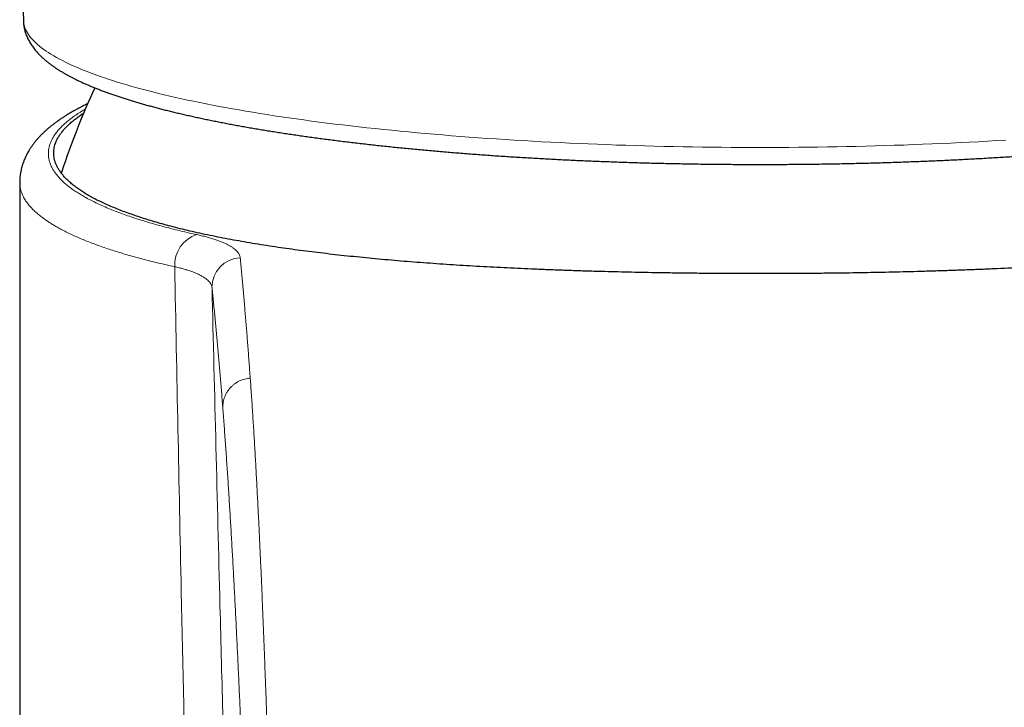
# Model space of a CAD drawing. Header units: millimetres. Extents: x 8 to 727, y 12 to 719.
# Tile 18 of 73: x 319 to 352, y 626 to 650. Entities that reach past the tile are written whole.
import ezdxf

# ---------------------------------------------------------------- set-up
doc = ezdxf.new("R2010")
doc.units = ezdxf.units.MM

msp = doc.modelspace()

# ---------------------------------------------------------------- linework, layer by layer
at = {"color": 7, "linetype": 'Continuous', "lineweight": 30}
for p, q in [((320.104, 644.549), (320.104, 644.548)), ((318.682, 644.18), (318.682, 522.485))]:
    msp.add_line(p, q, dxfattribs=at)
at = {"color": 252, "linetype": 'Continuous', "lineweight": 0, "flags": 128}
for points in [[(318.805, 649.674), (318.808, 649.623), (318.814, 649.566), (318.825, 649.51), (318.839, 649.453), (318.859, 649.397), (318.882, 649.34), (318.91, 649.284), (318.942, 649.228), (318.978, 649.171), (319.018, 649.115), (319.063, 649.059), (319.112, 649.003), (319.165, 648.948), (319.222, 648.892), (319.283, 648.836), (319.349, 648.781), (319.419, 648.726), (319.493, 648.671), (319.571, 648.616), (319.653, 648.561), (319.739, 648.507), (319.83, 648.452), (319.924, 648.398), (320.023, 648.344), (320.126, 648.291), (320.232, 648.237), (320.343, 648.184), (320.458, 648.131), (320.576, 648.078), (320.699, 648.026), (320.826, 647.974), (320.956, 647.922), (321.09, 647.871), (321.229, 647.819), (321.371, 647.769), (321.517, 647.718), (321.666, 647.668), (321.82, 647.618), (321.977, 647.568), (322.138, 647.519), (322.303, 647.47), (322.471, 647.422), (322.643, 647.374), (322.819, 647.326), (322.998, 647.279), (323.181, 647.232), (323.367, 647.186), (323.556, 647.14), (323.749, 647.094), (323.946, 647.049), (324.146, 647.005), (324.349, 646.961), (324.556, 646.917), (324.766, 646.874), (324.979, 646.831), (325.195, 646.789), (325.415, 646.747), (325.637, 646.706), (325.863, 646.665), (326.092, 646.625), (326.323, 646.585), (326.558, 646.546), (326.796, 646.507), (327.036, 646.469), (327.28, 646.431), (327.526, 646.394), (327.775, 646.358), (328.027, 646.322), (328.281, 646.287), (328.538, 646.252), (328.798, 646.218), (329.06, 646.184), (329.325, 646.151), (329.592, 646.119), (329.861, 646.087), (330.133, 646.056), (330.407, 646.026), (330.684, 645.996), (330.963, 645.967), (331.244, 645.938), (331.527, 645.91), (331.812, 645.883), (332.099, 645.856), (332.388, 645.83), (332.679, 645.805), (332.972, 645.78), (333.267, 645.756), (333.564, 645.733), (333.862, 645.71), (334.162, 645.688), (334.464, 645.667), (334.767, 645.646), (335.072, 645.626), (335.378, 645.607), (335.686, 645.589), (335.995, 645.571), (336.305, 645.554), (336.617, 645.537), (336.929, 645.522), (337.243, 645.507), (337.558, 645.492), (337.875, 645.479), (338.192, 645.466), (338.51, 645.454), (338.829, 645.442), (339.148, 645.432), (339.469, 645.422), (339.79, 645.413), (340.112, 645.404), (340.435, 645.396), (340.758, 645.389), (341.082, 645.383), (341.406, 645.377), (341.73, 645.373), (342.055, 645.369), (342.38, 645.365), (342.705, 645.363), (343.031, 645.361), (343.356, 645.36), (343.682, 645.359)], [(343.682, 645.359), (344.007, 645.36), (344.333, 645.361), (344.659, 645.363), (344.984, 645.365), (345.309, 645.369), (345.634, 645.373), (345.958, 645.377), (346.282, 645.383), (346.606, 645.389), (346.929, 645.396), (347.251, 645.404), (347.573, 645.413), (347.895, 645.422), (348.215, 645.432), (348.535, 645.442), (348.854, 645.454), (349.172, 645.466), (349.489, 645.479), (349.805, 645.492), (350.12, 645.507), (350.434, 645.522), (350.747, 645.537), (351.059, 645.554), (351.369, 645.571), (351.678, 645.589), (351.986, 645.607)], [(320.104, 644.548), (320.098, 644.531), (320.087, 644.49)]]:
    msp.add_lwpolyline(points, dxfattribs=at)
at = {"color": 7, "linetype": 'Continuous', "lineweight": 30}
msp.add_arc((343.682, 636.859), 24.8, 154.9183, 161.9385, dxfattribs=at)
at = {"color": 252, "linetype": 'Continuous', "lineweight": 0}
for centre, radius, start, end in [((324.986, 641.395), 1.071, 107.6237, 183.4114), ((326.168, 640.64), 0.993, 92.3882, 180.6857)]:
    msp.add_arc(centre, radius, start, end, dxfattribs=at)
at = {"color": 7, "linetype": 'Continuous', "lineweight": 30}
for points, knots in [([(318.69, 675.605), (318.692, 674.719), (318.696, 672.531), (318.705, 669.039), (318.719, 665.131), (318.736, 661.222), (318.756, 657.313), (318.779, 653.464), (318.797, 650.917), (318.805, 649.674)], [0, 0, 0, 0, 0.102449, 0.253184, 0.403919, 0.554654, 0.705388, 0.856123, 1, 1, 1, 1]), ([(318.806, 649.674), (318.806, 649.656), (318.806, 649.615), (318.811, 649.552), (318.819, 649.486), (318.829, 649.419), (318.843, 649.353), (318.86, 649.288), (318.88, 649.222), (318.903, 649.158), (318.93, 649.093), (318.959, 649.029), (318.991, 648.965), (319.027, 648.902), (319.066, 648.838), (319.109, 648.775), (319.155, 648.712), (319.204, 648.649), (319.257, 648.587), (319.314, 648.524), (319.375, 648.462), (319.44, 648.399), (319.509, 648.338), (319.581, 648.276), (319.657, 648.215), (319.737, 648.155), (319.82, 648.096), (319.906, 648.037), (319.996, 647.979), (320.088, 647.922), (320.183, 647.866), (320.281, 647.811), (320.382, 647.756), (320.485, 647.703), (320.591, 647.65), (320.7, 647.598), (320.811, 647.547), (320.924, 647.496), (321.04, 647.446), (321.159, 647.397), (321.28, 647.348), (321.404, 647.3), (321.53, 647.252), (321.659, 647.205), (321.79, 647.158), (321.924, 647.112), (322.06, 647.066), (322.199, 647.021), (322.341, 646.976), (322.484, 646.932), (322.631, 646.888), (322.779, 646.845), (322.931, 646.802), (323.084, 646.759), (323.241, 646.717), (323.399, 646.675), (323.56, 646.634), (323.724, 646.593), (323.89, 646.552), (324.058, 646.512), (324.229, 646.472), (324.402, 646.433), (324.577, 646.394), (324.755, 646.356), (324.935, 646.317), (325.117, 646.28), (325.302, 646.242), (325.488, 646.206), (325.677, 646.169), (325.869, 646.133), (326.062, 646.097), (326.258, 646.062), (326.456, 646.027), (326.656, 645.993), (326.858, 645.959), (327.062, 645.926), (327.268, 645.893), (327.476, 645.86), (327.687, 645.828), (327.899, 645.796), (328.113, 645.765), (328.329, 645.734), (328.547, 645.703), (328.768, 645.673), (328.989, 645.644), (329.213, 645.615), (329.439, 645.586), (329.666, 645.558), (329.895, 645.53), (330.126, 645.503), (330.358, 645.476), (330.593, 645.45), (330.828, 645.424), (331.066, 645.399), (331.305, 645.374), (331.546, 645.349), (331.788, 645.326), (332.031, 645.302), (332.276, 645.279), (332.523, 645.257), (332.771, 645.235), (333.02, 645.213), (333.271, 645.192), (333.523, 645.172), (333.776, 645.152), (334.031, 645.133), (334.287, 645.114), (334.543, 645.095), (334.802, 645.077), (335.061, 645.06), (335.321, 645.043), (335.583, 645.027), (335.845, 645.011), (336.108, 644.996), (336.373, 644.981), (336.638, 644.967), (336.904, 644.953), (337.171, 644.94), (337.439, 644.927), (337.708, 644.915), (337.977, 644.904), (338.247, 644.893), (338.518, 644.882), (338.79, 644.872), (339.062, 644.863), (339.335, 644.854), (339.608, 644.845), (339.882, 644.838), (340.156, 644.83), (340.431, 644.824), (340.706, 644.817), (340.981, 644.812), (341.257, 644.807), (341.533, 644.802), (341.81, 644.798), (342.086, 644.795), (342.363, 644.792), (342.64, 644.79), (342.917, 644.788), (343.195, 644.787), (343.472, 644.786), (343.749, 644.786), (344.027, 644.786), (344.304, 644.787), (344.581, 644.789), (344.858, 644.791), (345.135, 644.793), (345.412, 644.796), (345.688, 644.8), (345.965, 644.804), (346.241, 644.809), (346.516, 644.814), (346.792, 644.82), (347.067, 644.827), (347.341, 644.834), (347.615, 644.841), (347.889, 644.849), (348.162, 644.858), (348.434, 644.867), (348.706, 644.877), (348.977, 644.887), (349.247, 644.898), (349.517, 644.909), (349.786, 644.921), (350.055, 644.933), (350.322, 644.946), (350.589, 644.96), (350.854, 644.974), (351.119, 644.988), (351.383, 645.003), (351.646, 645.019), (351.908, 645.035), (352.169, 645.051), (352.429, 645.068), (352.687, 645.086), (352.945, 645.104), (353.201, 645.123), (353.456, 645.142), (353.71, 645.162), (353.963, 645.182), (354.214, 645.203), (354.464, 645.224), (354.713, 645.245), (354.96, 645.268), (355.206, 645.29), (355.45, 645.313), (355.693, 645.337), (355.934, 645.361), (356.174, 645.386), (356.412, 645.411), (356.649, 645.436), (356.884, 645.462), (357.117, 645.489), (357.349, 645.516), (357.579, 645.543), (357.807, 645.571), (358.034, 645.6), (358.258, 645.629), (358.481, 645.658), (358.702, 645.688), (358.921, 645.718), (359.138, 645.748), (359.353, 645.78), (359.566, 645.811), (359.778, 645.843), (359.987, 645.875), (360.194, 645.908), (360.399, 645.942), (360.602, 645.975), (360.803, 646.009), (361.002, 646.044), (361.199, 646.079), (361.393, 646.114), (361.585, 646.15), (361.776, 646.186), (361.963, 646.223), (362.149, 646.26), (362.332, 646.297), (362.513, 646.335), (362.692, 646.373), (362.869, 646.412), (363.043, 646.451), (363.214, 646.491), (363.384, 646.531), (363.551, 646.571), (363.715, 646.611), (363.877, 646.653), (364.037, 646.694), (364.194, 646.736), (364.349, 646.778), (364.501, 646.821), (364.651, 646.864), (364.798, 646.908), (364.943, 646.951), (365.085, 646.996), (365.225, 647.041), (365.363, 647.086), (365.497, 647.132), (365.63, 647.178), (365.759, 647.225), (365.886, 647.272), (366.011, 647.32), (366.133, 647.368), (366.253, 647.417), (366.37, 647.466), (366.484, 647.516), (366.596, 647.567), (366.706, 647.618), (366.813, 647.67), (366.917, 647.723), (367.019, 647.776), (367.118, 647.831), (367.215, 647.886), (367.308, 647.942), (367.4, 647.999), (367.488, 648.058), (367.574, 648.117), (367.657, 648.177), (367.736, 648.239), (367.812, 648.301), (367.885, 648.364), (367.955, 648.429), (368.02, 648.493), (368.082, 648.559), (368.139, 648.625), (368.193, 648.691), (368.242, 648.757), (368.288, 648.824), (368.33, 648.89), (368.368, 648.957), (368.402, 649.024), (368.433, 649.091), (368.46, 649.158), (368.484, 649.225), (368.505, 649.292), (368.522, 649.36), (368.536, 649.427), (368.546, 649.495), (368.554, 649.562), (368.558, 649.622), (368.558, 649.659), (368.558, 649.674)], [0, 0, 0, 0, 0.002174, 0.00485, 0.007531, 0.010223, 0.012931, 0.015663, 0.018423, 0.02122, 0.024059, 0.026948, 0.029891, 0.032897, 0.035972, 0.03912, 0.042347, 0.045657, 0.049051, 0.05253, 0.056091, 0.059729, 0.063437, 0.067205, 0.071023, 0.074879, 0.078763, 0.082663, 0.086573, 0.090484, 0.09439, 0.098289, 0.102177, 0.106053, 0.109917, 0.113768, 0.117606, 0.121432, 0.125245, 0.129047, 0.132838, 0.136619, 0.14039, 0.144151, 0.147904, 0.151649, 0.155386, 0.159116, 0.16284, 0.166557, 0.170269, 0.173975, 0.177676, 0.181372, 0.185064, 0.188751, 0.192435, 0.196115, 0.199791, 0.203464, 0.207134, 0.210801, 0.214466, 0.218128, 0.221787, 0.225444, 0.229099, 0.232752, 0.236403, 0.240052, 0.2437, 0.247345, 0.25099, 0.254632, 0.258274, 0.261914, 0.265552, 0.26919, 0.272826, 0.276461, 0.280096, 0.283729, 0.287361, 0.290992, 0.294623, 0.298253, 0.301882, 0.30551, 0.309137, 0.312764, 0.31639, 0.320015, 0.32364, 0.327265, 0.330888, 0.334512, 0.338134, 0.341757, 0.345378, 0.349, 0.352621, 0.356241, 0.359861, 0.363481, 0.367101, 0.37072, 0.374338, 0.377957, 0.381575, 0.385193, 0.388811, 0.392428, 0.396045, 0.399662, 0.403279, 0.406895, 0.410511, 0.414127, 0.417743, 0.421359, 0.424974, 0.42859, 0.432205, 0.43582, 0.439435, 0.44305, 0.446665, 0.450279, 0.453894, 0.457508, 0.461123, 0.464737, 0.468351, 0.471965, 0.475579, 0.479194, 0.482808, 0.486422, 0.490035, 0.493649, 0.497263, 0.500877, 0.504491, 0.508105, 0.511719, 0.515333, 0.518947, 0.522561, 0.526175, 0.529789, 0.533403, 0.537017, 0.540631, 0.544246, 0.54786, 0.551475, 0.555089, 0.558704, 0.562318, 0.565933, 0.569548, 0.573163, 0.576779, 0.580394, 0.58401, 0.587625, 0.591241, 0.594857, 0.598474, 0.60209, 0.605707, 0.609324, 0.612941, 0.616558, 0.620176, 0.623794, 0.627412, 0.631031, 0.634649, 0.638268, 0.641888, 0.645508, 0.649128, 0.652748, 0.656369, 0.659991, 0.663613, 0.667235, 0.670858, 0.674481, 0.678105, 0.681729, 0.685354, 0.688979, 0.692605, 0.696232, 0.69986, 0.703488, 0.707117, 0.710746, 0.714377, 0.718008, 0.72164, 0.725273, 0.728907, 0.732543, 0.736179, 0.739816, 0.743455, 0.747095, 0.750736, 0.754378, 0.758022, 0.761668, 0.765315, 0.768964, 0.772614, 0.776267, 0.779922, 0.783578, 0.787237, 0.790899, 0.794563, 0.798229, 0.801898, 0.805571, 0.809246, 0.812925, 0.816608, 0.820294, 0.823985, 0.82768, 0.831379, 0.835084, 0.838794, 0.842509, 0.846231, 0.849958, 0.853693, 0.857435, 0.861185, 0.864944, 0.868711, 0.872488, 0.876275, 0.880073, 0.883882, 0.887703, 0.891537, 0.895383, 0.899242, 0.903114, 0.906999, 0.910895, 0.914801, 0.918714, 0.922631, 0.926544, 0.930446, 0.934327, 0.938176, 0.941982, 0.945731, 0.949414, 0.953019, 0.95654, 0.959972, 0.963316, 0.966571, 0.969742, 0.972834, 0.975853, 0.978807, 0.981701, 0.984545, 0.987344, 0.990106, 0.992839, 0.995547, 0.998239, 1, 1, 1, 1]), ([(320.979, 646.836), (320.965, 646.83), (320.911, 646.804), (320.818, 646.757), (320.702, 646.697), (320.589, 646.637), (320.478, 646.575), (320.369, 646.512), (320.263, 646.447), (320.16, 646.382), (320.059, 646.315), (319.962, 646.247), (319.868, 646.179), (319.776, 646.109), (319.688, 646.037), (319.603, 645.965), (319.522, 645.892), (319.445, 645.818), (319.371, 645.744), (319.302, 645.669), (319.236, 645.593), (319.175, 645.518), (319.118, 645.442), (319.064, 645.365), (319.014, 645.289), (318.968, 645.212), (318.926, 645.135), (318.887, 645.058), (318.851, 644.981), (318.82, 644.903), (318.791, 644.826), (318.766, 644.748), (318.744, 644.67), (318.726, 644.592), (318.71, 644.514), (318.698, 644.435), (318.689, 644.357), (318.684, 644.279), (318.682, 644.22), (318.682, 644.187), (318.682, 644.18)], [0, 0, 0, 0, 0.010457, 0.041631, 0.072871, 0.104081, 0.13532, 0.166714, 0.198239, 0.229865, 0.261553, 0.293241, 0.324099, 0.355659, 0.386965, 0.417949, 0.448545, 0.478686, 0.508315, 0.537384, 0.565861, 0.593726, 0.620976, 0.64762, 0.673679, 0.69918, 0.72416, 0.748658, 0.772736, 0.795855, 0.818952, 0.841713, 0.864169, 0.886351, 0.908292, 0.930024, 0.951578, 0.972986, 0.994279, 1, 1, 1, 1]), ([(343.682, 641.098), (343.544, 641.098), (343.267, 641.098), (342.852, 641.1), (342.392, 641.102), (341.886, 641.105), (341.335, 641.111), (340.785, 641.118), (340.269, 641.126), (339.786, 641.134), (339.337, 641.143), (338.89, 641.154), (338.425, 641.166), (337.941, 641.179), (337.441, 641.195), (336.944, 641.212), (336.45, 641.231), (335.966, 641.251), (335.491, 641.272), (335.027, 641.295), (334.566, 641.319), (334.11, 641.344), (333.656, 641.371), (333.205, 641.4), (332.758, 641.43), (332.315, 641.462), (331.878, 641.496), (331.443, 641.531), (331.012, 641.569), (330.583, 641.608), (330.161, 641.65), (329.745, 641.693), (329.335, 641.737), (328.933, 641.784), (328.54, 641.832), (328.155, 641.881), (327.777, 641.932), (327.397, 641.987), (327.016, 642.044), (326.634, 642.105), (326.261, 642.168), (325.896, 642.233), (325.541, 642.3), (325.191, 642.37), (324.847, 642.442), (324.509, 642.518), (324.181, 642.596), (323.864, 642.675), (323.569, 642.754), (323.297, 642.831), (323.044, 642.906), (322.8, 642.983), (322.565, 643.061), (322.339, 643.141), (322.121, 643.222), (321.912, 643.305), (321.713, 643.389), (321.523, 643.475), (321.342, 643.562), (321.17, 643.651), (321.008, 643.741), (320.855, 643.832), (320.713, 643.925), (320.581, 644.018), (320.461, 644.112), (320.351, 644.206), (320.252, 644.3), (320.163, 644.396), (320.085, 644.492), (320.016, 644.589), (319.959, 644.686), (319.911, 644.785), (319.875, 644.884), (319.85, 644.981), (319.835, 645.075), (319.83, 645.168), (319.835, 645.26), (319.848, 645.352), (319.87, 645.439), (319.897, 645.52), (319.929, 645.596), (319.971, 645.679), (320.025, 645.769), (320.095, 645.867), (320.175, 645.964), (320.265, 646.061), (320.368, 646.16), (320.485, 646.262), (320.618, 646.365), (320.737, 646.45), (320.815, 646.501), (320.842, 646.518)], [0, 0, 0, 0, 0.009338, 0.018676, 0.028014, 0.04046, 0.05291, 0.06536, 0.077807, 0.088066, 0.098327, 0.108588, 0.118847, 0.130476, 0.14211, 0.153744, 0.165378, 0.177007, 0.188175, 0.199348, 0.210521, 0.221693, 0.232861, 0.244126, 0.255395, 0.266665, 0.277934, 0.289199, 0.30065, 0.312105, 0.323563, 0.335021, 0.346477, 0.357927, 0.369239, 0.380553, 0.391867, 0.403178, 0.415321, 0.427469, 0.439621, 0.451773, 0.463922, 0.476064, 0.488663, 0.501266, 0.513872, 0.526475, 0.539074, 0.550218, 0.561365, 0.572513, 0.58366, 0.594804, 0.606043, 0.617287, 0.628532, 0.639775, 0.651015, 0.662439, 0.673868, 0.6853, 0.696733, 0.708162, 0.719586, 0.730881, 0.742179, 0.753478, 0.764776, 0.776071, 0.787517, 0.798967, 0.810416, 0.821863, 0.832439, 0.843019, 0.8536, 0.864179, 0.874756, 0.883423, 0.89209, 0.900756, 0.912051, 0.923349, 0.934648, 0.945946, 0.957241, 0.969458, 0.981676, 0.993893, 1, 1, 1, 1]), ([(367.531, 645.17), (367.53, 645.143), (367.53, 645.079), (367.515, 644.987), (367.491, 644.893), (367.46, 644.806), (367.421, 644.719), (367.372, 644.629), (367.312, 644.537), (367.24, 644.442), (367.158, 644.348), (367.066, 644.255), (366.963, 644.162), (366.85, 644.069), (366.727, 643.978), (366.593, 643.886), (366.448, 643.795), (366.292, 643.705), (366.126, 643.615), (365.949, 643.526), (365.76, 643.438), (365.559, 643.35), (365.347, 643.263), (365.122, 643.177), (364.881, 643.09), (364.625, 643.003), (364.358, 642.918), (364.079, 642.834), (363.789, 642.752), (363.502, 642.676), (363.22, 642.605), (362.945, 642.539), (362.662, 642.475), (362.372, 642.412), (362.073, 642.35), (361.767, 642.289), (361.451, 642.23), (361.129, 642.173), (360.8, 642.117), (360.447, 642.06), (360.071, 642.002), (359.67, 641.944), (359.26, 641.888), (358.842, 641.834), (358.414, 641.782), (357.999, 641.734), (357.597, 641.69), (357.21, 641.65), (356.818, 641.612), (356.421, 641.575), (356.018, 641.54), (355.608, 641.506), (355.192, 641.473), (354.772, 641.442), (354.347, 641.412), (353.909, 641.384), (353.458, 641.356), (352.993, 641.329), (352.525, 641.304), (352.052, 641.281), (351.573, 641.259), (351.09, 641.238), (350.601, 641.219), (350.108, 641.201), (349.613, 641.185), (349.122, 641.171), (348.636, 641.158), (348.154, 641.146), (347.671, 641.136), (347.185, 641.127), (346.699, 641.119), (346.206, 641.113), (345.707, 641.107), (345.201, 641.103), (344.695, 641.1), (344.189, 641.099), (343.851, 641.098), (343.682, 641.098)], [0, 0, 0, 0, 0.011232, 0.025828, 0.037786, 0.049747, 0.061707, 0.073666, 0.086822, 0.099982, 0.113141, 0.126298, 0.139546, 0.152796, 0.166047, 0.179295, 0.192793, 0.206295, 0.219797, 0.233295, 0.247103, 0.260913, 0.274724, 0.288531, 0.303115, 0.317701, 0.332285, 0.346938, 0.361594, 0.376248, 0.388873, 0.401503, 0.414134, 0.426763, 0.439389, 0.452141, 0.464898, 0.477655, 0.490412, 0.503164, 0.517738, 0.532313, 0.546887, 0.561529, 0.576174, 0.590817, 0.603433, 0.616052, 0.628673, 0.641292, 0.653908, 0.66665, 0.679396, 0.692142, 0.704888, 0.71763, 0.731156, 0.744688, 0.75822, 0.771752, 0.785278, 0.798961, 0.812648, 0.826336, 0.840023, 0.853706, 0.866813, 0.879926, 0.893042, 0.906157, 0.91927, 0.932377, 0.945899, 0.959425, 0.972952, 0.986479, 1, 1, 1, 1]), ([(320.105, 644.55), (320.102, 644.541), (320.095, 644.521), (320.09, 644.501), (320.087, 644.491)], [0, 0, 0, 0, 0.4778499, 1, 1, 1, 1])]:
    msp.add_open_spline(points, degree=3, knots=knots, dxfattribs=at)
at = {"color": 252, "linetype": 'Continuous', "lineweight": 0}
for points, knots in [([(320.899, 646.656), (320.857, 646.631), (320.755, 646.572), (320.61, 646.478), (320.462, 646.374), (320.327, 646.27), (320.204, 646.166), (320.093, 646.06), (319.995, 645.955), (319.91, 645.85), (319.837, 645.746), (319.777, 645.643), (319.728, 645.54), (319.691, 645.437), (319.665, 645.334), (319.651, 645.229), (319.648, 645.123), (319.658, 645.016), (319.68, 644.909), (319.714, 644.803), (319.76, 644.697), (319.817, 644.596), (319.881, 644.5), (319.953, 644.408), (320.034, 644.316), (320.124, 644.225), (320.225, 644.135), (320.335, 644.044), (320.455, 643.955), (320.584, 643.866), (320.723, 643.778), (320.879, 643.686), (321.054, 643.591), (321.249, 643.493), (321.456, 643.397), (321.676, 643.302), (321.909, 643.208), (322.145, 643.119), (322.384, 643.034), (322.624, 642.954), (322.873, 642.876), (323.137, 642.797), (323.417, 642.718), (323.713, 642.64), (324.019, 642.563), (324.334, 642.488), (324.552, 642.44), (324.662, 642.415)], [0, 0, 0, 0, 0.017095, 0.040834, 0.063994, 0.087166, 0.110344, 0.133522, 0.156694, 0.179854, 0.202126, 0.224409, 0.246698, 0.268986, 0.291269, 0.313541, 0.3367, 0.359861, 0.38302, 0.406039, 0.429062, 0.452081, 0.47245, 0.492825, 0.513201, 0.533576, 0.553945, 0.574522, 0.595105, 0.61569, 0.636273, 0.65685, 0.680586, 0.704325, 0.72806, 0.751914, 0.775771, 0.799625, 0.821102, 0.842584, 0.864066, 0.885543, 0.908429, 0.931323, 0.95422, 0.977114, 1, 1, 1, 1]), ([(323.917, 641.331), (323.823, 641.352), (323.636, 641.393), (323.364, 641.457), (323.098, 641.522), (322.839, 641.588), (322.587, 641.656), (322.341, 641.725), (322.102, 641.796), (321.87, 641.868), (321.646, 641.941), (321.429, 642.016), (321.219, 642.091), (321.017, 642.168), (320.821, 642.247), (320.634, 642.327), (320.454, 642.408), (320.283, 642.49), (320.12, 642.573), (319.971, 642.654), (319.834, 642.733), (319.71, 642.81), (319.593, 642.887), (319.471, 642.973), (319.346, 643.069), (319.224, 643.174), (319.113, 643.28), (319.015, 643.387), (318.929, 643.494), (318.856, 643.602), (318.796, 643.71), (318.749, 643.818), (318.713, 643.926), (318.691, 644.035), (318.681, 644.119), (318.683, 644.168), (318.683, 644.18)], [0, 0, 0, 0, 0.028021, 0.056044, 0.084065, 0.112172, 0.140282, 0.168389, 0.196722, 0.225056, 0.253389, 0.28181, 0.310235, 0.338657, 0.367396, 0.396138, 0.424877, 0.45371, 0.482546, 0.511379, 0.537173, 0.562967, 0.588791, 0.614616, 0.648748, 0.682884, 0.717016, 0.751305, 0.785599, 0.819888, 0.853617, 0.88735, 0.921079, 0.954959, 0.988843, 1, 1, 1, 1]), ([(324.662, 642.415), (324.717, 642.403), (324.828, 642.378), (324.984, 642.338), (325.131, 642.297), (325.27, 642.254), (325.4, 642.209), (325.521, 642.162), (325.632, 642.114), (325.731, 642.064), (325.818, 642.014), (325.894, 641.963), (325.96, 641.911), (326.016, 641.858), (326.061, 641.803), (326.095, 641.747), (326.118, 641.69), (326.124, 641.651), (326.127, 641.632)], [0, 0, 0, 0, 0.06171, 0.123469, 0.185228, 0.246939, 0.310267, 0.373647, 0.437027, 0.500355, 0.561985, 0.623664, 0.685342, 0.746972, 0.810203, 0.873486, 0.936769, 1, 1, 1, 1]), ([(326.127, 641.632), (326.143, 641.47), (326.174, 641.148), (326.219, 640.656), (326.263, 640.159), (326.306, 639.654), (326.348, 639.144), (326.388, 638.626), (326.428, 638.102), (326.454, 637.746), (326.467, 637.569)], [0, 0, 0, 0, 0.12499, 0.24998, 0.374973, 0.499967, 0.624973, 0.749979, 0.874989, 1, 1, 1, 1]), ([(324.475, 615.041), (324.417, 617.595), (324.301, 622.703), (324.152, 629.638), (324.024, 635.848), (323.953, 639.503), (323.917, 641.331)], [0, 0, 0, 0, 0.291397, 0.582795, 0.791397, 1, 1, 1, 1]), ([(325.176, 640.628), (325.174, 640.643), (325.169, 640.675), (325.152, 640.721), (325.126, 640.77), (325.088, 640.821), (325.037, 640.874), (324.978, 640.924), (324.911, 640.97), (324.837, 641.015), (324.758, 641.056), (324.675, 641.095), (324.577, 641.136), (324.462, 641.179), (324.334, 641.221), (324.2, 641.26), (324.064, 641.297), (323.966, 641.32), (323.917, 641.331)], [0, 0, 0, 0, 0.056513, 0.1130444, 0.1695574, 0.2397251, 0.3098928, 0.3730124, 0.4361321, 0.499584, 0.5561848, 0.6128041, 0.6694049, 0.7396887, 0.8099724, 0.873203, 0.9364336, 1, 1, 1, 1]), ([(325.176, 640.628), (325.22, 638.836), (325.307, 635.253), (325.431, 630.392), (325.545, 626.045), (325.649, 622.212), (325.74, 618.903), (325.798, 616.872), (325.819, 616.119)], [0, 0, 0, 0, 0.219329, 0.438659, 0.595038, 0.751417, 0.907796, 1, 1, 1, 1]), ([(325.539, 636.581), (325.525, 636.759), (325.497, 637.113), (325.454, 637.635), (325.411, 638.15), (325.366, 638.659), (325.32, 639.161), (325.273, 639.656), (325.225, 640.146), (325.192, 640.467), (325.176, 640.628)], [0, 0, 0, 0, 0.124989, 0.249978, 0.374974, 0.49997, 0.624975, 0.749979, 0.874989, 1, 1, 1, 1]), ([(325.539, 636.581), (325.54, 636.612), (325.541, 636.673), (325.553, 636.765), (325.574, 636.855), (325.604, 636.942), (325.642, 637.027), (325.688, 637.108), (325.741, 637.184), (325.802, 637.255), (325.869, 637.32), (325.942, 637.378), (326.021, 637.43), (326.104, 637.474), (326.191, 637.511), (326.281, 637.539), (326.373, 637.559), (326.436, 637.565), (326.467, 637.569)], [0, 0, 0, 0, 0.0625, 0.125, 0.1875, 0.25, 0.3125, 0.375, 0.4375, 0.5, 0.5625, 0.625, 0.6875, 0.75, 0.8125, 0.875, 0.9375, 1, 1, 1, 1]), ([(326.467, 637.569), (326.467, 637.569), (326.481, 637.381), (326.507, 637.003), (326.546, 636.422), (326.583, 635.829), (326.619, 635.224), (326.655, 634.605), (326.689, 633.975), (326.723, 633.331), (326.756, 632.676), (326.788, 632.008), (326.819, 631.329), (326.849, 630.637), (326.879, 629.932), (326.908, 629.216), (326.937, 628.486), (326.965, 627.744), (326.992, 627.013), (327.018, 626.295), (327.042, 625.589), (327.065, 624.933), (327.086, 624.329), (327.104, 623.78), (327.123, 623.225), (327.143, 622.603), (327.166, 621.909), (327.191, 621.142), (327.209, 620.623), (327.217, 620.363)], [0, 0, 0, 0, 0.000001, 0.04141, 0.082819, 0.124229, 0.165638, 0.207065, 0.248493, 0.289921, 0.331348, 0.372684, 0.414021, 0.455357, 0.496693, 0.538047, 0.579402, 0.620757, 0.662111, 0.699644, 0.737177, 0.77471, 0.802863, 0.831016, 0.859162, 0.887308, 0.924872, 0.962436, 1, 1, 1, 1]), ([(326.419, 619.447), (326.407, 619.738), (326.384, 620.319), (326.348, 621.175), (326.313, 622.019), (326.279, 622.85), (326.244, 623.669), (326.21, 624.474), (326.175, 625.267), (326.141, 626.042), (326.107, 626.798), (326.073, 627.537), (326.039, 628.263), (326.004, 628.977), (325.969, 629.679), (325.933, 630.368), (325.897, 631.045), (325.86, 631.71), (325.823, 632.362), (325.784, 633.003), (325.746, 633.631), (325.706, 634.246), (325.666, 634.849), (325.624, 635.44), (325.582, 636.019), (325.554, 636.394), (325.539, 636.581)], [0, 0, 0, 0, 0.0422269, 0.084457, 0.126687, 0.168927, 0.211167, 0.2534169, 0.2956668, 0.3379198, 0.3792579, 0.4205966, 0.4619352, 0.5032733, 0.5446251, 0.5859776, 0.62733, 0.6686819, 0.7100864, 0.7514912, 0.7928957, 0.8343104, 0.8757252, 0.9171492, 0.9585731, 1, 1, 1, 1])]:
    msp.add_open_spline(points, degree=3, knots=knots, dxfattribs=at)

doc.saveas('drawing.dxf')
